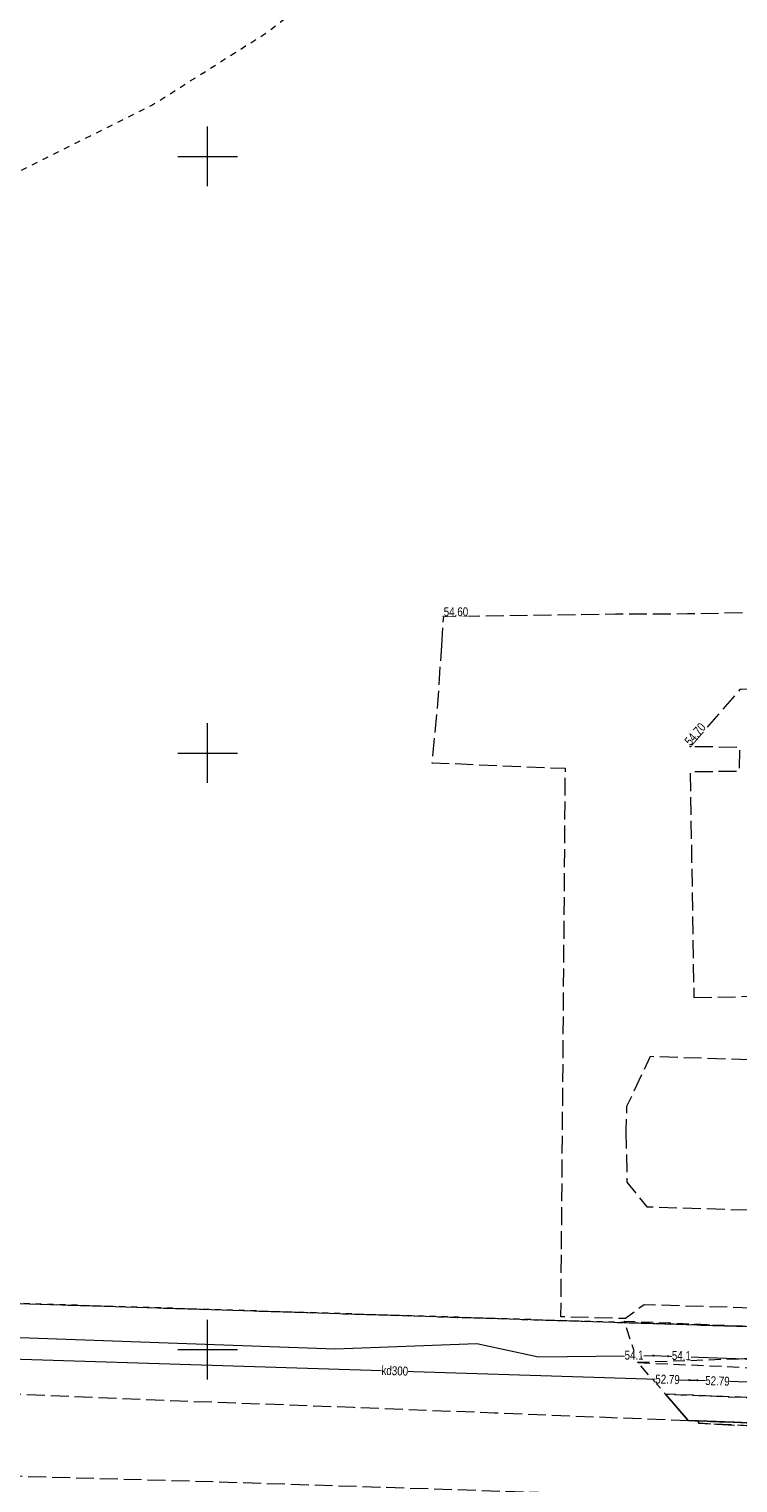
# Model space of a CAD drawing. Header units: metres. Extents: x 5504996 to 5514259, y 5943254 to 5951281.
# Tile 243 of 256: x 5509585 to 5509644, y 5948039 to 5948161. Entities that reach past the tile are written whole.
import ezdxf

# ---------------------------------------------------------------- set-up
doc = ezdxf.new("R2010")
doc.units = ezdxf.units.M
for name, pattern in [('L_0_02', [0]), ('L_0_03', [1, 0.5, -0.5]), ('L_0_04', [1.5, 1, -0.5]), ('L_0_06', [2, 1.5, -0.5])]:
    doc.linetypes.add(name, pattern=pattern)
doc.layers.get('0').update_dxf_attribs({"linetype": 'CONTINUOUS', "lineweight": 18, "true_color": 0x000000})
for name, color, linetype, lineweight, true_color in [('EGB_DzialkaEwidencyjna', 7, 'L_0_02', 18, 0x000000), ('EGB_KonturUzytkuGruntowego', 7, 'L_0_03', 18, 0x008000), ('EGB_PunktGraniczny', 7, 'CONTINUOUS', 18, 0x0a0909), ('GES_PrzewodKanalizacyjny', 7, 'CONTINUOUS', 18, 0x803300), ('GES_PrzewodTelekomunikacyjny', 7, 'CONTINUOUS', 18, 0xff9100), ('GES_Rzedna', 7, 'CONTINUOUS', 18, 0x000000), ('krzyże', 7, 'CONTINUOUS', 18, 0x000000), ('OT_Komunikacja', 7, 'CONTINUOUS', 18, 0x000000), ('OT_Rzedna', 7, 'CONTINUOUS', 18, 0x000000), ('OT_ZagospodarowanieTerenu', 7, 'CONTINUOUS', 18, 0x000000)]:
    doc.layers.add(name, color=color, linetype=linetype, lineweight=lineweight, true_color=true_color)
doc.styles.get("Standard").update_dxf_attribs({"font": 'simplex.shx'})

# ---------------------------------------------------------------- blocks, each defined once
blk = doc.blocks.new('L_0_02_2')
at = {"color": 0}
blk.add_point((0, 0), dxfattribs=at)
blk = doc.blocks.new('L_0_02_1')
at = {"color": 0}
blk.add_point((0, 0), dxfattribs=at)
blk = doc.blocks.new('EGPG_N')
at = {"linetype": 'Continuous', "lineweight": 13}
blk.add_hatch(color=0, dxfattribs=at).paths.add_polyline_path([(0, -0.1, 1), (0, 0.1, 1)])
at = {"color": 0, "linetype": 'Continuous', "lineweight": 13}
blk.add_circle((0, 0), 0.1, dxfattribs=at)
blk = doc.blocks.new('SUPS01_07')
at = {"linetype": 'Continuous', "lineweight": 13}
blk.add_hatch(color=0, dxfattribs=at).paths.add_polyline_path([(0, -0.09, 1), (0, 0.09, 1)])
at = {"color": 0, "linetype": 'Continuous', "lineweight": 13}
blk.add_circle((0, 0), 0.0906, dxfattribs=at)
blk = doc.blocks.new('SUPS01_05')
at = {"linetype": 'Continuous', "lineweight": 13}
blk.add_hatch(color=0, dxfattribs=at).paths.add_polyline_path([(0, -0.09, 1), (0, 0.09, 1)])
at = {"color": 0, "linetype": 'Continuous', "lineweight": 13}
blk.add_circle((0, 0), 0.0906, dxfattribs=at)
blk = doc.blocks.new('OTRS')
at = {"linetype": 'Continuous', "lineweight": 13}
blk.add_hatch(color=0, dxfattribs=at).paths.add_polyline_path([(0, -0.09, 1), (0, 0.09, 1)])
at = {"color": 0, "linetype": 'Continuous', "lineweight": 13}
blk.add_circle((0, 0), 0.0906, dxfattribs=at)

msp = doc.modelspace()

# ---------------------------------------------------------------- linework, layer by layer
at = {"layer": 'EGB_DzialkaEwidencyjna', "linetype": 'CONTINUOUS', "lineweight": 18}
for p, q in [((5509576.68, 5948054.11), (5509620.93, 5948052.71)), ((5509620.93, 5948052.71), (5509657.27, 5948051.56))]:
    msp.add_line(p, q, dxfattribs=at)
at = {"layer": 'EGB_KonturUzytkuGruntowego', "color": 96, "linetype": 'L_0_03', "lineweight": 18, "true_color": 0x008000, "flags": 128}
for points in [[(5509690.27, 5948208.96), (5509690.02, 5948200.95), (5509689.31, 5948177.59), (5509680.86, 5948177.44), (5509679.95, 5948168.88), (5509679.86, 5948161.7), (5509679.16, 5948108.21), (5509687.18, 5948108.13), (5509686.51, 5948085.74), (5509685.44, 5948050.68), (5509657.27, 5948051.56), (5509620.93, 5948052.71), (5509576.68, 5948054.11), (5509564.76, 5948054.47), (5509564.94, 5948066.7), (5509565, 5948072.63), (5509568.37, 5948088.73), (5509565.03, 5948098.56), (5509561.11, 5948138.49), (5509574.04, 5948143.7), (5509595.33, 5948154.28), (5509603.19, 5948159.25), (5509604.92, 5948160.34), (5509658.49, 5948202.69), (5509691.11, 5948236.53)], [(5508597.61, 5947935.71), (5508597.55, 5947948.08), (5508602.03, 5947948.57), (5508602.08, 5947938.57), (5508604.73, 5947935.22), (5508654.68, 5947930.72), (5508698.68, 5947913.97), (5508722.9, 5947910.73), (5508793.21, 5947901.31), (5508795.94, 5947900.95), (5508803.63, 5947898.73), (5508825.53, 5947892.4), (5508866.02, 5947880.71), (5508876.03, 5947875.03), (5508893.77, 5947864.92), (5508898.52, 5947862.44), (5508925.01, 5947848.54), (5509014.84, 5947797.21), (5509042.07, 5947783.91), (5509084.08, 5947766.9), (5509103.75, 5947760.77), (5509054.51, 5947853.99), (5509038.61, 5947912.51), (5509021.12, 5947991.85), (5509022.24, 5948044.37), (5509025.94, 5948069.25), (5509046.98, 5948067.88), (5509050.67, 5948067.68), (5509073.59, 5948066.93), (5509096.54, 5948066.05), (5509127.04, 5948065.27), (5509132.98, 5948065.08), (5509152.99, 5948064.9), (5509173.03, 5948064.56), (5509193, 5948064.29), (5509198.42, 5948063.71), (5509199.18, 5948063.69), (5509220.64, 5948063.25), (5509225.45, 5948063.15), (5509245.01, 5948062.75), (5509257.97, 5948062.5), (5509294.98, 5948061.8), (5509319.32, 5948060.99), (5509356.99, 5948060.25), (5509421.92, 5948058.97), (5509435.89, 5948058.53), (5509466.74, 5948057.56), (5509490.66, 5948056.81), (5509504.11, 5948056.38), (5509557.63, 5948054.7), (5509564.76, 5948054.47), (5509576.68, 5948054.11), (5509620.93, 5948052.71), (5509657.27, 5948051.56), (5509685.44, 5948050.68), (5509686.51, 5948085.74), (5509687.18, 5948108.13), (5509687.88, 5948130.75), (5509693.87, 5948130.58), (5509691.42, 5948050.47), (5509732.28, 5948049.13), (5509730.85, 5948021.07), (5509696.68, 5948022.39), (5509594.76, 5948026.15), (5509499.66, 5948029.64), (5509499.56, 5947905.29), (5509504.5, 5947899.94), (5509587.6, 5947896.1), (5509585.59, 5947864.33), (5509575.37, 5947864.59), (5509576.64, 5947886.08), (5509498.13, 5947890.31), (5509488.23, 5947890.75), (5509488.48, 5947913.74), (5509489.33, 5947995.12), (5509489.7, 5948030.11), (5509479.3, 5948030.34), (5509467.32, 5948030.6), (5509455.22, 5948030.86), (5509385.84, 5948032.34), (5509377.95, 5948032.51), (5509350.87, 5948033.35), (5509349.2, 5947959.13), (5509337.71, 5947959.76), (5509334.66, 5947888.98), (5509297.54, 5947892), (5509292.75, 5947892.4), (5509255.93, 5947895.18), (5509255.67, 5947887.03), (5509254.71, 5947863.82), (5509252.12, 5947789.29), (5509251.67, 5947776.84), (5509251.54, 5947772.88), (5509250.57, 5947745.43), (5509238.85, 5947743.15), (5509239.95, 5947776.32), (5509240.47, 5947791.94), (5509242.64, 5947857.18), (5509213.31, 5947858.09), (5509181.75, 5947859.21), (5509155.43, 5947860.14), (5509148.09, 5947860.4), (5509148.58, 5947872.41), (5509156.2, 5947872.11), (5509168.78, 5947871.69), (5509209.59, 5947870.27), (5509209.84, 5947882.42), (5509210.41, 5947910.65), (5509217.55, 5947910.12), (5509243.89, 5947908.17), (5509243.99, 5947933.37), (5509244.04, 5947945.4), (5509250.22, 5947945.91), (5509269.02, 5947947.43), (5509311.05, 5947971.5), (5509322.9, 5947982.43), (5509336.22, 5948001.66), (5509336.53, 5948033.79), (5509270.72, 5948035.85), (5509259.72, 5948036.18), (5509245.23, 5948036.63), (5509142.07, 5948038.95), (5509087.26, 5948041.33), (5509083.23, 5948041.5), (5509032.28, 5948043.7), (5509031.65, 5948022.04), (5509030.76, 5947991.55), (5509032.54, 5947991.59), (5509038.33, 5947964.49), (5509049.46, 5947912.36), (5509075.97, 5947836.54), (5509081.53, 5947820.99), (5509109.59, 5947773.36), (5509138.95, 5947723.71), (5509132.11, 5947722.74), (5509126.18, 5947721.9), (5509120.95, 5947731.74), (5509108.73, 5947755.83), (5509105.61, 5947756.69), (5509100.47, 5947758.09), (5509081.88, 5947763.18), (5509040.48, 5947779.48), (5509013.58, 5947792.7), (5508975.08, 5947814.8), (5508923.74, 5947844.25), (5508885.92, 5947864.82), (5508863.7, 5947877.03), (5508833.74, 5947885.83), (5508795.87, 5947896.95), (5508793.76, 5947897.24), (5508724.56, 5947906.47), (5508697.07, 5947910.13), (5508654.28, 5947926.6), (5508597.44, 5947931.57)]]:
    msp.add_lwpolyline(points, close=True, dxfattribs=at)
at = {"layer": 'EGB_PunktGraniczny'}
msp.add_point((5509620.93, 5948052.71), dxfattribs=at)
at = {"layer": 'GES_PrzewodKanalizacyjny', "color": 36, "linetype": 'Continuous', "lineweight": 18, "true_color": 0x803300, "flags": 128}
msp.add_lwpolyline([(5509442.56, 5948042.42), (5509442.9, 5948042.41), (5509537.34, 5948039.5), (5509537.67, 5948039.49), (5509537.84, 5948039.77), (5509543.92, 5948050.19), (5509544.08, 5948050.47), (5509544.42, 5948050.46), (5509640.35, 5948047.45), (5509640.68, 5948047.44), (5509641.03, 5948047.43), (5509717.59, 5948044.94), (5509717.91, 5948044.93)], dxfattribs=at)
at = {"layer": 'GES_PrzewodTelekomunikacyjny', "color": 30, "linetype": 'Continuous', "lineweight": 18, "true_color": 0xff9100, "flags": 128}
msp.add_lwpolyline([(5509552.6, 5948053.04), (5509559.41, 5948051.91), (5509610.69, 5948050.07), (5509622.55, 5948050.51), (5509627.71, 5948049.4), (5509637.35, 5948049.5), (5509637.98, 5948049.47), (5509691.15, 5948047.57), (5509694.16, 5948047.91), (5509718.65, 5948046.78), (5509719.28, 5948046.76)], dxfattribs=at)
at = {"layer": 'krzyże', "linetype": 'Continuous', "lineweight": 18, "flags": 128}
for points in [[(5509600, 5948147.5), (5509600, 5948152.5)], [(5509597.5, 5948150), (5509602.5, 5948150)], [(5509600, 5948097.5), (5509600, 5948102.5)], [(5509597.5, 5948100), (5509602.5, 5948100)], [(5509600, 5948047.5), (5509600, 5948052.5)], [(5509597.5, 5948050), (5509602.5, 5948050)]]:
    msp.add_lwpolyline(points, dxfattribs=at)
at = {"layer": 'OT_Komunikacja', "color": 18, "linetype": 'L_0_06', "lineweight": 18, "true_color": 0x000000, "flags": 128}
for points in [[(5509619.61, 5948108.98), (5509619.78, 5948111.45), (5509634.18, 5948111.65), (5509640.19, 5948111.68), (5509651.35, 5948111.89), (5509674.51, 5948112.03), (5509675.55, 5948113.01), (5509675.98, 5948140.67), (5509680.18, 5948140.46), (5509679.29, 5948111.89), (5509686.43, 5948111.73), (5509687.47, 5948111.66), (5509686.43, 5948081.79), (5509685.7, 5948058.83), (5509685.45, 5948051.03), (5509676.02, 5948052.55), (5509636.56, 5948053.76), (5509635.01, 5948052.6), (5509629.6, 5948052.75), (5509629.97, 5948098.69), (5509618.82, 5948099.16), (5509619.29, 5948104.11)], [(5509640.73, 5948079.52), (5509665.1, 5948079.92), (5509664.95, 5948089.17), (5509666.17, 5948090.02), (5509669.56, 5948093.08), (5509669.7, 5948102.83), (5509666.67, 5948105.12), (5509644.61, 5948105.34), (5509640.45, 5948100.56), (5509644.56, 5948100.5), (5509644.52, 5948098.45), (5509640.42, 5948098.42)], [(5509635.04, 5948068.36), (5509635.13, 5948064.03), (5509636.78, 5948061.98), (5509657.63, 5948061.31), (5509676, 5948060.29), (5509676.08, 5948073.35), (5509663.09, 5948073.71), (5509637.08, 5948074.56), (5509635.1, 5948070.38)], [(5509730.4, 5948034.52), (5509722.01, 5948034.78), (5509711.99, 5948035.14), (5509711.06, 5948035.09), (5509704.98, 5948035.35), (5509698.75, 5948035.46), (5509687.06, 5948035.83), (5509680.19, 5948036.18), (5509646.83, 5948037.39), (5509600.66, 5948038.91), (5509584.91, 5948039.35), (5509567.04, 5948039.96), (5509565.4, 5948040.08), (5509562.8, 5948040.11), (5509539.41, 5948040.94), (5509509.32, 5948042.08), (5509507.45, 5948041.99), (5509506.43, 5948042.12), (5509486.37, 5948042.36), (5509485.42, 5948042.83), (5509484.44, 5948042.83), (5509480.38, 5948043.04), (5509477.36, 5948043.09), (5509453.47, 5948043.82), (5509434.49, 5948044.43), (5509375.65, 5948046.35), (5509357.43, 5948046.9), (5509355.82, 5948047.02), (5509344.63, 5948047.42), (5509333.94, 5948047.78), (5509309.72, 5948048.45), (5509233.24, 5948050.78), (5509215.19, 5948051.4), (5509205.46, 5948051.69), (5509175.93, 5948052.66), (5509169.89, 5948052.8), (5509164.6, 5948053.02), (5509156.03, 5948053.27), (5509110.15, 5948054.68), (5509100.65, 5948054.96), (5509076.35, 5948055.7), (5509049.54, 5948056.6), (5509044.9, 5948056.79), (5509041.79, 5948056.78), (5509039.35, 5948056.33), (5509036.15, 5948054.39), (5509034.18, 5948052.43), (5509032.71, 5948050.93), (5509030.77, 5948047.82), (5509030.04, 5948046.42), (5509029.86, 5948045.88), (5509023.72, 5948047.33), (5509023.69, 5948047.88), (5509023.57, 5948049.51), (5509023.22, 5948050.94), (5509025.29, 5948064.91), (5509047.27, 5948064.21), (5509049.98, 5948064.1), (5509054.85, 5948063.96), (5509073.78, 5948063.37), (5509076.77, 5948063.3), (5509079.82, 5948063.17), (5509114.14, 5948062.07), (5509121.33, 5948061.87), (5509124.28, 5948061.78), (5509136.37, 5948061.38), (5509144.75, 5948061.16), (5509149.88, 5948061), (5509153.65, 5948060.87), (5509155.99, 5948060.77), (5509159.09, 5948060.69), (5509162.57, 5948060.63), (5509168.69, 5948060.4), (5509170, 5948060.38), (5509181.54, 5948060.01), (5509186.72, 5948059.83), (5509190.92, 5948059.7), (5509200.12, 5948059.36), (5509216.9, 5948058.82), (5509231.04, 5948058.4), (5509233.75, 5948058.31), (5509302.1, 5948056.18), (5509318.5, 5948055.68), (5509344.96, 5948054.88), (5509375.69, 5948053.88), (5509396.49, 5948053.23), (5509418.73, 5948052.55), (5509422.87, 5948052.42), (5509434.79, 5948051.99), (5509453.53, 5948051.37), (5509477.15, 5948050.52), (5509491.12, 5948049.9), (5509494.84, 5948049.76), (5509507.35, 5948049.31), (5509507.99, 5948049.27), (5509539.72, 5948047.93), (5509551.76, 5948047.5), (5509556.85, 5948047.3), (5509576.89, 5948046.57), (5509597.66, 5948045.71), (5509600.82, 5948045.6), (5509612.23, 5948045.17), (5509624.03, 5948044.71), (5509640.25, 5948044.06), (5509641.11, 5948044.03), (5509641.12, 5948043.83), (5509646.86, 5948043.55), (5509687.31, 5948041.99), (5509731.83, 5948040.36)], [(5509731.83, 5948040.36), (5509687.31, 5948041.99), (5509646.86, 5948043.55), (5509641.12, 5948043.83), (5509641.11, 5948044.03), (5509646.9, 5948043.8), (5509683.79, 5948042.44), (5509687.32, 5948042.25), (5509693.81, 5948042), (5509725.24, 5948040.84), (5509731.84, 5948040.57)]]:
    msp.add_lwpolyline(points, close=True, dxfattribs=at)
at = {"layer": 'OT_Komunikacja', "color": 18, "linetype": 'L_0_04', "lineweight": 18, "true_color": 0x000000, "flags": 128}
msp.add_lwpolyline([(5509636.04, 5948048.92), (5509646.97, 5948048.43), (5509687.18, 5948046.96), (5509685.42, 5948044.45), (5509646.76, 5948045.93), (5509638.36, 5948046.27)], close=True, dxfattribs=at)
at = {"layer": 'OT_Komunikacja', "color": 18, "linetype": 'Continuous', "lineweight": 25, "true_color": 0x000000, "flags": 128}
msp.add_lwpolyline([(5509731.84, 5948040.57), (5509725.24, 5948040.84), (5509693.81, 5948042), (5509687.32, 5948042.25), (5509683.79, 5948042.44), (5509646.9, 5948043.8), (5509641.11, 5948044.03), (5509640.25, 5948044.06), (5509638.36, 5948046.27)], dxfattribs=at)
at = {"layer": 'OT_ZagospodarowanieTerenu', "color": 18, "linetype": 'L_0_04', "lineweight": 18, "true_color": 0x000000, "flags": 128}
for points in [[(5509686.45, 5948047.69), (5509647, 5948049.3), (5509636.04, 5948048.92), (5509634.91, 5948052.39), (5509647.1, 5948051.9), (5509685.45, 5948051.03), (5509687.6, 5948050.96)], [(5509646.76, 5948045.93), (5509685.42, 5948044.45), (5509683.79, 5948042.44), (5509646.9, 5948043.8), (5509641.11, 5948044.03), (5509640.25, 5948044.06), (5509638.36, 5948046.27)]]:
    msp.add_lwpolyline(points, close=True, dxfattribs=at)

# ---------------------------------------------------------------- block references
at = {"layer": 'EGB_DzialkaEwidencyjna', "color": 18, "linetype": 'Continuous', "true_color": 0x000000, "xscale": 0.5, "yscale": 0.5, "zscale": 0.5}
for name, rotation in [('L_0_02_2', 178.19), ('L_0_02_1', 358.1900000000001)]:
    msp.add_blockref(name, (5509620.93, 5948052.71), dxfattribs=dict(at, rotation=rotation))
at = {"layer": 'EGB_PunktGraniczny', "linetype": 'Continuous', "xscale": 0.5, "yscale": 0.5, "zscale": 0.5}
msp.add_blockref('EGPG_N', (5509620.93, 5948052.71), dxfattribs=at)
at = {"layer": 'GES_Rzedna', "color": 30, "linetype": 'Continuous', "true_color": 0xff9100, "xscale": 0.5, "yscale": 0.5, "zscale": 0.5, "rotation": 360}
for p in [(5509637.35, 5948049.5, 54.1), (5509638.57, 5948049.45, 54.1)]:
    msp.add_blockref('SUPS01_07', p, dxfattribs=at)
at = {"layer": 'GES_Rzedna', "color": 36, "linetype": 'Continuous', "true_color": 0x803300, "xscale": 0.5, "yscale": 0.5, "zscale": 0.5, "rotation": 360}
for p in [(5509640.35, 5948047.45, 52.79), (5509641.03, 5948047.43, 52.79)]:
    msp.add_blockref('SUPS01_05', p, dxfattribs=at)
at = {"layer": 'OT_Rzedna', "linetype": 'Continuous', "xscale": 0.5, "yscale": 0.5, "zscale": 0.5}
for p in [(5509619.78, 5948111.45, 54.6), (5509640.45, 5948100.56, 54.7)]:
    msp.add_blockref('OTRS', p, dxfattribs=at)

# ---------------------------------------------------------------- next in the draw order: texts
at = {"layer": 'GES_PrzewodKanalizacyjny', "color": 36, "true_color": 0x803300, "insert": (5509614.57, 5948048.26), "char_height": 0.75, "attachment_point": 4, "rotation": 358.2, "line_spacing_factor": 0.9, "bg_fill": 3, "box_fill_scale": 1, "bg_fill_color": 0, "bg_fill_transparency": 0}
msp.add_mtext('\\W0.7818x;\\fArial|b0|i0;kd300', dxfattribs=at)
at = {"layer": 'GES_Rzedna', "color": 30, "true_color": 0xff9100, "char_height": 0.75, "attachment_point": 7, "line_spacing_factor": 0.9, "bg_fill": 3, "box_fill_scale": 1, "bg_fill_color": 0, "bg_fill_transparency": 0}
for insert, rotation in [((5509634.93, 5948049.15), 0.4), ((5509638.88, 5948049.13), 359)]:
    msp.add_mtext('\\W0.7818x;\\fArial|b0|i0;54.1', dxfattribs=dict(at, insert=insert, rotation=rotation))
at = {"layer": 'GES_Rzedna', "color": 36, "true_color": 0x803300, "char_height": 0.75, "attachment_point": 4, "line_spacing_factor": 0.9, "bg_fill": 3, "box_fill_scale": 1, "bg_fill_color": 0, "bg_fill_transparency": 0}
for insert, rotation in [((5509637.5, 5948047.54), 358.2), ((5509641.68, 5948047.41), 358.1)]:
    msp.add_mtext('\\W0.7818x;\\fArial|b0|i0;52.79', dxfattribs=dict(at, insert=insert, rotation=rotation))
at = {"layer": 'OT_Rzedna', "color": 18, "true_color": 0x000000, "insert": (5509619.78, 5948111.45), "char_height": 0.75, "attachment_point": 7, "line_spacing_factor": 0.9, "bg_fill": 3, "box_fill_scale": 1, "bg_fill_color": 0, "bg_fill_transparency": 0}
msp.add_mtext('\\W0.7818x;\\fArial|b0|i0;54.60', dxfattribs=at)
at = {"layer": 'OT_Rzedna', "color": 18, "true_color": 0x000000, "insert": (5509640.45, 5948100.56), "char_height": 0.75, "attachment_point": 7, "rotation": 49, "line_spacing_factor": 0.9, "bg_fill": 3, "box_fill_scale": 1, "bg_fill_color": 0, "bg_fill_transparency": 0}
msp.add_mtext('\\W0.7818x;\\fArial|b0|i0;54.70', dxfattribs=at)

doc.saveas('drawing.dxf')
